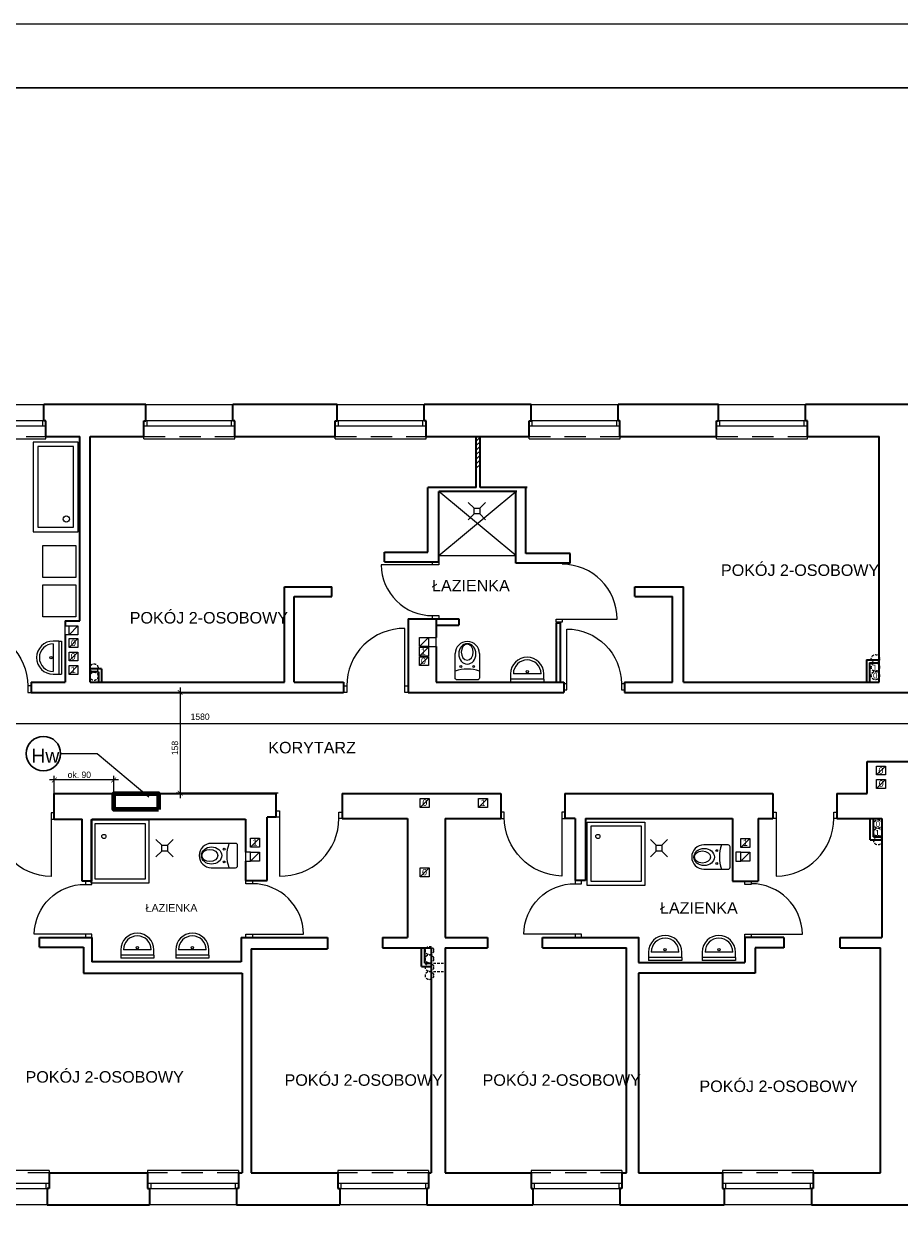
# Model space of a CAD drawing. Extents: x -282929 to -277084, y 175542 to 191450.
# Tile 17 of 30: x -280974 to -279605, y 183249 to 185124. Entities that reach past the tile are written whole.
import ezdxf
from ezdxf.enums import TextEntityAlignment as Align

# ---------------------------------------------------------------- set-up
doc = ezdxf.new("R2010")
doc.units = 0
doc.header["$MEASUREMENT"] = 0
doc.header["$PDMODE"] = 3
doc.header["$PDSIZE"] = 12
doc.linetypes.add('DASHEDX2', pattern=[1.5, 1, -0.5])
doc.linetypes.add('DGN Style 2', pattern=[55.531736, 33.319042, -22.212694])
doc.layers.get('0').update_dxf_attribs({"linetype": 'CONTINUOUS'})
doc.layers.get('DEFPOINTS').update_dxf_attribs({"linetype": 'CONTINUOUS'})
for name, color, linetype, lineweight in [('1 cienka', 7, 'CONTINUOUS', 9), ('dzrwi', 6, 'CONTINUOUS', 0), ('inwentaryzacja', 7, 'CONTINUOUS', 35), ('KONTURY', 92, 'CONTINUOUS', 30), ('kreskowanie', 251, 'CONTINUOUS', 0), ('OKNA', 3, 'CONTINUOUS', 20), ('proj.wentylacja', 214, 'CONTINUOUS', 25), ('technologia', 160, 'CONTINUOUS', 35), ('WYPOSAZENIE', 4, 'CONTINUOUS', 0), ('ściana proj. - dział', 255, 'CONTINUOUS', 35)]:
    doc.layers.add(name, color=color, linetype=linetype, lineweight=lineweight)
doc.layers.add('elektryka', color=7, linetype='CONTINUOUS')
doc.layers.add('opisy', color=7, linetype='CONTINUOUS')
doc.styles.add('jagoda-100', font='arial.ttf', dxfattribs={"height": 18})
doc.styles.add('SST', font='romans.shx', dxfattribs={"width": 0.6})
doc.styles.add('Style-CHAR_FAST_FONT', font='CHAR_FAST_FONT.shx')
doc.styles.add('Style-SWISSLT_1250', font='SWISSLT_1250.shx')
doc.dimstyles.new('skala_1_50cm', dxfattribs={"dimscale": 5, "dimtxt": 2, "dimasz": 1.5, "dimexe": 1.25, "dimexo": 0.6245, "dimtad": 1, "dimdsep": 46, "dimtxsty": 'SST', "dimblk": 'ARCHTICK', "dimcen": 1.5, "dimdle": 1.5, "dimclrd": 256, "dimclre": 256, "dimclrt": 256, "dimadec": 0, "dimazin": 0, "dimtfac": 1, "dimtix": 1, "dimtmove": 0, "dimatfit": 3, "dimldrblk": 'ARCHTICK', "dimfxl": 1, "dimarcsym": 0})

# ---------------------------------------------------------------- blocks, each defined once
blk = doc.blocks.new('*U49')
at = {"layer": 'OKNA', "linetype": 'Continuous'}
for p, q in [((-66.5, 27), (69.5, 27)), ((72.5, 1), (-69.5, 1)), ((-64.5, -7), (-64.5, 1)), ((67.5, -7), (67.5, 1)), ((72.5, -7), (-69.5, -7)), ((-69.5, -27), (-69.5, -23)), ((-69.5, -27), (72.5, -27)), ((72.5, -27), (72.5, -23))]:
    blk.add_line(p, q, dxfattribs=at)
at = {"layer": 'OKNA', "linetype": 'DGN Style 2'}
blk.add_line((-69.5, -23), (72.5, -23), dxfattribs=at)
blk = doc.blocks.new('A$C5D6B6965')
at = {"layer": 'WYPOSAZENIE'}
for p, q in [((15, 30), (0, 45)), ((30, 30), (45, 45)), ((15, 15), (0, 0)), ((15, 30), (30, 30)), ((15, 15), (15, 30)), ((30, 15), (15, 15)), ((30, 30), (30, 15)), ((30, 15), (45, 0))]:
    blk.add_line(p, q, dxfattribs=at)
blk = doc.blocks.new('_ARCHTICK')
at = {"color": 0, "linetype": 'ByBlock', "const_width": 0.15}
blk.add_lwpolyline([(-0.5, -0.5), (0.5, 0.5)], dxfattribs=at)
blk = doc.blocks.new('*D105')
at = {"layer": '1 cienka', "linetype": 'Continuous', "lineweight": -2, "transparency": 16777216}
for p, q in [((-279563.9, 184071.9), (-279563.9, 184024.8)), ((-281146.9, 184010), (-281146.9, 184037.3)), ((-279556.4, 184031), (-281154.4, 184031))]:
    blk.add_line(p, q, dxfattribs=at)
at = {"layer": 'DEFPOINTS', "color": 0, "linetype": 'Continuous', "transparency": 16777216}
for p in [(-279563.9, 184075), (-281146.9, 184031), (-281146.9, 184006.9)]:
    blk.add_point(p, dxfattribs=at)
at = {"layer": '1 cienka', "linetype": 'Continuous', "lineweight": -2, "transparency": 16777216, "xscale": 7.5, "yscale": 7.5, "zscale": 7.5, "rotation": 180}
blk.add_blockref('_ARCHTICK', (-281146.9, 184031), dxfattribs=at)
at = {"layer": '1 cienka', "linetype": 'Continuous', "lineweight": -2, "transparency": 16777216, "xscale": 7.5, "yscale": 7.5, "zscale": 7.5}
blk.add_blockref('_ARCHTICK', (-279563.9, 184031), dxfattribs=at)
at = {"layer": '1 cienka', "linetype": 'Continuous', "transparency": 16777216, "insert": (-280698.5, 184041.9), "char_height": 10, "attachment_point": 5, "style": 'Style-CHAR_FAST_FONT'}
blk.add_mtext('1580', dxfattribs=at)
blk = doc.blocks.new('*D106')
at = {"layer": '1 cienka', "linetype": 'Continuous', "lineweight": -2, "transparency": 16777216}
for p, q in [((-280706, 184080), (-280736, 184080)), ((-280729.7, 184087.5), (-280729.7, 183914.8)), ((-280576.6, 183922.3), (-280736, 183922.3))]:
    blk.add_line(p, q, dxfattribs=at)
at = {"layer": 'DEFPOINTS', "color": 0, "linetype": 'Continuous', "transparency": 16777216}
for p in [(-280702.9, 184080), (-280729.7, 183922.3), (-280573.4, 183922.3)]:
    blk.add_point(p, dxfattribs=at)
at = {"layer": '1 cienka', "linetype": 'Continuous', "lineweight": -2, "transparency": 16777216, "xscale": 7.5, "yscale": 7.5, "zscale": 7.5}
for p, rotation in [((-280729.7, 184080), 90), ((-280729.7, 183922.3), 270)]:
    blk.add_blockref('_ARCHTICK', p, dxfattribs=dict(at, rotation=rotation))
at = {"layer": '1 cienka', "linetype": 'Continuous', "transparency": 16777216, "insert": (-280737.8, 183993.1), "char_height": 10, "attachment_point": 5, "rotation": 90, "style": 'Style-CHAR_FAST_FONT'}
blk.add_mtext('158', dxfattribs=at)
blk = doc.blocks.new('*D129')
at = {"layer": '1 cienka', "linetype": 'Continuous', "lineweight": -2, "transparency": 16777216}
for p, q in [((-280826, 183943.1), (-280933.9, 183943.1)), ((-280926.4, 183922), (-280926.4, 183949.4)), ((-280833.5, 183924.2), (-280833.5, 183949.4))]:
    blk.add_line(p, q, dxfattribs=at)
at = {"layer": 'DEFPOINTS', "color": 0, "linetype": 'Continuous', "transparency": 16777216}
for p in [(-280926.4, 183943.1), (-280833.5, 183921), (-280926.4, 183918.9)]:
    blk.add_point(p, dxfattribs=at)
at = {"layer": '1 cienka', "linetype": 'Continuous', "lineweight": -2, "transparency": 16777216, "xscale": 7.5, "yscale": 7.5, "zscale": 7.5, "rotation": 180}
blk.add_blockref('_ARCHTICK', (-280926.4, 183943.1), dxfattribs=at)
at = {"layer": '1 cienka', "linetype": 'Continuous', "lineweight": -2, "transparency": 16777216, "xscale": 7.5, "yscale": 7.5, "zscale": 7.5}
blk.add_blockref('_ARCHTICK', (-280833.5, 183943.1), dxfattribs=at)
at = {"layer": '1 cienka', "linetype": 'Continuous', "transparency": 16777216, "insert": (-280887.2, 183951.2), "char_height": 10, "attachment_point": 5, "style": 'Style-CHAR_FAST_FONT'}
blk.add_mtext('ok. 90', dxfattribs=at)

msp = doc.modelspace()

# ---------------------------------------------------------------- hatches: boundary and pattern name
at = {"layer": 'kreskowanie'}
h = msp.add_hatch(dxfattribs=at)
h.set_pattern_fill('ANSI31', color=256, scale=40, style=0)
h.set_pattern_definition([(45, (-21483.372, -198.7134), (-3.535533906, 3.535533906), [])])
h.paths.add_polyline_path([(-280260.934, 184480.031), (-280266.934, 184480.031), (-280266.934, 184429.519), (-280260.934, 184429.519)])

# ---------------------------------------------------------------- linework, layer by layer
at = {"color": 4}
for p, q in [((-280213.338, 184109.066), (-280213.338, 184096.084)), ((-280213.338, 184100.426), (-280213.338, 184096.084)), ((-280161.498, 184096.084), (-280213.338, 184096.084)), ((-280161.498, 184100.426), (-280161.498, 184096.084))]:
    msp.add_line(p, q, dxfattribs=at)
at = {"layer": '1 cienka', "linetype": 'Continuous'}
for p, q in [((-280916.482, 183984.399), (-280859.339, 183984.337)), ((-280859.339, 183984.337), (-280778.479, 183916.711))]:
    msp.add_line(p, q, dxfattribs=at)
at = {"layer": '1 cienka', "linetype": 'Continuous', "lineweight": 30}
msp.add_circle((-280943.352, 183984.399), 26.871, dxfattribs=at)
at = {"layer": 'dzrwi', "color": 4}
for p, q in [((-280889.121, 184470.957), (-280959.121, 184470.957)), ((-280959.121, 184470.957), (-280959.121, 184330.957)), ((-280896.121, 184463.957), (-280952.121, 184463.957)), ((-280952.121, 184463.957), (-280952.121, 184337.957)), ((-280896.121, 184337.957), (-280896.121, 184463.957)), ((-280889.121, 184330.957), (-280889.121, 184470.957)), ((-280325.434, 184294.031), (-280205.434, 184394.031)), ((-280205.434, 184294.031), (-280325.434, 184394.031)), ((-280952.121, 184337.957), (-280896.121, 184337.957)), ((-280959.121, 184330.957), (-280889.121, 184330.957)), ((-280944.17, 184309.382), (-280892.672, 184309.382)), ((-280944.17, 184259.589), (-280944.17, 184309.382)), ((-280892.672, 184309.382), (-280892.672, 184259.589)), ((-280325.434, 184294.031), (-280205.434, 184294.031)), ((-280892.672, 184259.589), (-280944.17, 184259.589)), ((-280944.17, 184247.971), (-280892.672, 184247.971)), ((-280944.17, 184198.178), (-280944.17, 184247.971)), ((-280892.672, 184247.971), (-280892.672, 184198.178)), ((-280892.672, 184198.178), (-280944.17, 184198.178)), ((-280919.437, 184160.242), (-280928.077, 184160.242)), ((-280928.077, 184155.922), (-280928.077, 184112.722)), ((-280919.437, 184160.242), (-280915.095, 184160.242)), ((-280919.437, 184160.242), (-280919.437, 184108.402)), ((-280915.095, 184160.242), (-280915.095, 184108.402)), ((-280928.077, 184108.402), (-280915.095, 184108.402)), ((-280919.437, 184108.402), (-280915.095, 184108.402)), ((-280165.818, 184109.066), (-280209.018, 184109.066)), ((-280161.498, 184100.426), (-280161.498, 184109.066)), ((-280161.498, 184100.426), (-280213.338, 184100.426)), ((-280822.507, 183677.813), (-280822.507, 183664.832)), ((-280774.987, 183677.813), (-280818.187, 183677.813)), ((-280770.667, 183669.173), (-280770.667, 183677.813)), ((-280736.531, 183677.813), (-280736.531, 183664.832)), ((-280689.011, 183677.813), (-280732.211, 183677.813)), ((-280684.691, 183669.173), (-280684.691, 183677.813)), ((-280822.507, 183669.173), (-280822.507, 183664.832)), ((-280770.667, 183669.173), (-280822.507, 183669.173)), ((-280770.667, 183664.832), (-280822.507, 183664.832)), ((-280770.667, 183669.173), (-280770.667, 183664.832)), ((-280736.531, 183669.173), (-280736.531, 183664.832)), ((-280684.691, 183669.173), (-280736.531, 183669.173)), ((-280684.691, 183664.832), (-280736.531, 183664.832)), ((-280684.691, 183669.173), (-280684.691, 183664.832)), ((-279997.884, 183674.269), (-279997.884, 183661.288)), ((-279997.884, 183665.629), (-279997.884, 183661.288)), ((-279946.044, 183665.629), (-279997.884, 183665.629)), ((-279946.044, 183661.288), (-279997.884, 183661.288)), ((-279950.364, 183674.269), (-279993.564, 183674.269)), ((-279946.044, 183665.629), (-279946.044, 183674.269)), ((-279946.044, 183665.629), (-279946.044, 183661.288)), ((-279913.818, 183674.269), (-279913.818, 183661.288)), ((-279913.818, 183665.629), (-279913.818, 183661.288)), ((-279861.978, 183665.629), (-279913.818, 183665.629)), ((-279861.978, 183661.288), (-279913.818, 183661.288)), ((-279866.298, 183674.269), (-279909.498, 183674.269)), ((-279861.978, 183665.629), (-279861.978, 183674.269)), ((-279861.978, 183665.629), (-279861.978, 183661.288))]:
    msp.add_line(p, q, dxfattribs=at)
at = {"layer": 'dzrwi'}
for p, q in [((-280335.434, 184279.031), (-280415.434, 184279.031)), ((-280903.368, 184170.031), (-280889.368, 184184.031)), ((-280142.097, 184189.875), (-280142.097, 184194.625)), ((-280142.097, 184194.625), (-280132.597, 184194.625)), ((-280132.597, 184189.875), (-280142.097, 184189.875)), ((-280132.597, 184194.625), (-280132.597, 184189.875)), ((-280132.597, 184194.625), (-280047.097, 184194.625)), ((-280903.368, 184150.031), (-280889.368, 184164.031)), ((-280378.434, 184090.031), (-280378.434, 184180.031)), ((-280355.851, 184151.585), (-280341.851, 184165.585)), ((-280341.851, 184165.585), (-280329.434, 184165.585)), ((-280125.684, 184093.451), (-280125.684, 184178.951)), ((-280355.851, 184136.699), (-280341.851, 184150.699)), ((-280903.368, 184129.031), (-280889.368, 184143.031)), ((-280355.851, 184121.759), (-280341.851, 184135.759)), ((-280903.368, 184108.031), (-280889.368, 184122.031)), ((-279641.434, 183950.959), (-279627.434, 183964.959)), ((-279641.434, 183950.959), (-279627.434, 183964.959)), ((-279641.434, 183930.031), (-279627.434, 183944.031)), ((-279641.434, 183930.031), (-279627.434, 183944.031)), ((-280354.434, 183900.031), (-280340.434, 183914.031)), ((-280263.434, 183900.031), (-280249.434, 183914.031)), ((-280574.613, 183885.031), (-280574.613, 183793.081)), ((-280133.434, 183883.031), (-280133.434, 183793.081)), ((-279798.434, 183883.031), (-279798.434, 183793.031)), ((-280931.434, 183882.031), (-280931.434, 183792.081)), ((-280619.833, 183838.031), (-280605.833, 183852.031)), ((-279853.511, 183837.635), (-279839.511, 183851.635)), ((-279853.511, 183837.635), (-279839.511, 183851.635)), ((-280619.833, 183816.205), (-280605.833, 183830.205)), ((-279853.511, 183816.205), (-279839.511, 183830.205)), ((-280354.434, 183792.031), (-280340.434, 183806.031)), ((-280877.613, 183702.031), (-280957.613, 183702.031)), ((-280616.866, 183702.031), (-280536.878, 183702.031)), ((-280112.434, 183702.031), (-280192.441, 183702.031)), ((-279837.434, 183702.031), (-279757.447, 183702.031))]:
    msp.add_line(p, q, dxfattribs=at)
at = {"layer": 'dzrwi', "flags": 128}
for points in [[(-280325.434, 184284.031), (-280325.434, 184279.031), (-280335.434, 184279.031), (-280335.434, 184284.031)], [(-280903.368, 184184.031), (-280889.368, 184184.031), (-280889.368, 184170.031), (-280903.368, 184170.031)], [(-280325.434, 184200.031), (-280325.434, 184195.031), (-280335.434, 184195.031), (-280335.434, 184200.031)], [(-280903.368, 184164.031), (-280889.368, 184164.031), (-280889.368, 184150.031), (-280903.368, 184150.031)], [(-280355.851, 184165.585), (-280341.851, 184165.585), (-280341.851, 184151.585), (-280355.851, 184151.585)], [(-280355.851, 184150.699), (-280341.851, 184150.699), (-280341.851, 184136.699), (-280355.851, 184136.699)], [(-280903.368, 184143.031), (-280889.368, 184143.031), (-280889.368, 184129.031), (-280903.368, 184129.031)], [(-280355.851, 184135.759), (-280341.851, 184135.759), (-280341.851, 184121.759), (-280355.851, 184121.759)], [(-280903.368, 184122.031), (-280889.368, 184122.031), (-280889.368, 184108.031), (-280903.368, 184108.031)], [(-280967.434, 184080.031), (-280962.434, 184080.031), (-280962.434, 184090.031), (-280967.434, 184090.031)], [(-280469.434, 184080.031), (-280474.434, 184080.031), (-280474.434, 184090.031), (-280469.434, 184090.031)], [(-280373.434, 184080.031), (-280378.434, 184080.031), (-280378.434, 184090.031), (-280373.434, 184090.031)], [(-280130.434, 184083.951), (-280125.684, 184083.951), (-280125.684, 184093.451), (-280130.434, 184093.451)], [(-280040.184, 184083.951), (-280035.434, 184083.951), (-280035.434, 184093.451), (-280040.184, 184093.451)], [(-279641.434, 183964.959), (-279627.434, 183964.959), (-279627.434, 183950.959), (-279641.434, 183950.959)], [(-279641.434, 183964.959), (-279627.434, 183964.959), (-279627.434, 183950.959), (-279641.434, 183950.959)], [(-279641.434, 183944.031), (-279627.434, 183944.031), (-279627.434, 183930.031), (-279641.434, 183930.031)], [(-279641.434, 183944.031), (-279627.434, 183944.031), (-279627.434, 183930.031), (-279641.434, 183930.031)], [(-280354.434, 183914.031), (-280340.434, 183914.031), (-280340.434, 183900.031), (-280354.434, 183900.031)], [(-280263.434, 183914.031), (-280249.434, 183914.031), (-280249.434, 183900.031), (-280263.434, 183900.031)], [(-280926.434, 183892.031), (-280931.434, 183892.031), (-280931.434, 183882.031), (-280926.434, 183882.031)], [(-280579.613, 183895.031), (-280574.613, 183895.031), (-280574.613, 183885.031), (-280579.613, 183885.031)], [(-280481.613, 183893.031), (-280476.613, 183893.031), (-280476.613, 183883.031), (-280481.613, 183883.031)], [(-280223.434, 183893.031), (-280228.434, 183893.031), (-280228.434, 183883.031), (-280223.434, 183883.031)], [(-280128.434, 183893.031), (-280133.434, 183893.031), (-280133.434, 183883.031), (-280128.434, 183883.031)], [(-279803.434, 183893.031), (-279798.434, 183893.031), (-279798.434, 183883.031), (-279803.434, 183883.031)], [(-279708.434, 183893.031), (-279703.434, 183893.031), (-279703.434, 183883.031), (-279708.434, 183883.031)], [(-280619.833, 183852.031), (-280605.833, 183852.031), (-280605.833, 183838.031), (-280619.833, 183838.031)], [(-279853.511, 183851.635), (-279839.511, 183851.635), (-279839.511, 183837.635), (-279853.511, 183837.635)], [(-279853.511, 183851.635), (-279839.511, 183851.635), (-279839.511, 183837.635), (-279853.511, 183837.635)], [(-280619.833, 183830.205), (-280605.833, 183830.205), (-280605.833, 183816.205), (-280619.833, 183816.205)], [(-279853.511, 183830.205), (-279839.511, 183830.205), (-279839.511, 183816.205), (-279853.511, 183816.205)], [(-280354.434, 183806.031), (-280340.434, 183806.031), (-280340.434, 183792.031), (-280354.434, 183792.031)], [(-280867.613, 183780.031), (-280867.613, 183785.031), (-280877.613, 183785.031), (-280877.613, 183780.031)], [(-280626.866, 183781.031), (-280626.866, 183786.031), (-280616.866, 183786.031), (-280616.866, 183781.031)], [(-280102.434, 183781.031), (-280102.434, 183786.031), (-280112.434, 183786.031), (-280112.434, 183781.031)], [(-279847.434, 183780.031), (-279847.434, 183785.031), (-279837.434, 183785.031), (-279837.434, 183780.031)], [(-280867.613, 183697.031), (-280867.613, 183702.031), (-280877.613, 183702.031), (-280877.613, 183697.031)], [(-280626.866, 183697.031), (-280626.866, 183702.031), (-280616.866, 183702.031), (-280616.866, 183697.031)], [(-280102.434, 183697.031), (-280102.434, 183702.031), (-280112.434, 183702.031), (-280112.434, 183697.031)], [(-279847.434, 183697.031), (-279847.434, 183702.031), (-279837.434, 183702.031), (-279837.434, 183697.031)]]:
    msp.add_lwpolyline(points, close=True, dxfattribs=at)
for points in [[(-280897.542, 184170.031), (-280909.434, 184170.031), (-280909.434, 184184.031), (-280897.542, 184184.031)], [(-280341.851, 184151.585), (-280329.434, 184151.585), (-280329.434, 184165.585)], [(-280619.833, 183830.205), (-280627.613, 183830.205), (-280627.613, 183816.205), (-280619.833, 183816.205)], [(-279853.511, 183830.205), (-279861.291, 183830.205), (-279861.291, 183816.205), (-279853.511, 183816.205)]]:
    msp.add_lwpolyline(points, dxfattribs=at)
at = {"layer": 'dzrwi', "color": 4}
for points in [[(-280262.077, 184140.562), (-280262.077, 184102.562, -0.41421356), (-280265.077, 184099.562), (-280297.077, 184099.562, -0.41421356), (-280300.077, 184102.562), (-280300.077, 184140.562)], [(-280681.002, 183806.056), (-280643.002, 183806.056, 0.41421356), (-280640.002, 183809.056), (-280640.002, 183841.056, 0.41421356), (-280643.002, 183844.056), (-280681.002, 183844.056)], [(-279911.371, 183803.736), (-279873.371, 183803.736, 0.41421356), (-279870.371, 183806.736), (-279870.371, 183838.736, 0.41421356), (-279873.371, 183841.736), (-279911.371, 183841.736)]]:
    msp.add_lwpolyline(points, format="xyb", dxfattribs=at)
for points in [[(-280778.527, 183781.905), (-280868.527, 183781.905), (-280868.527, 183880.905), (-280778.527, 183880.905)], [(-280784.527, 183787.905), (-280862.527, 183787.905), (-280862.527, 183874.905), (-280784.527, 183874.905)], [(-280003.587, 183778.361), (-280093.587, 183778.361), (-280093.587, 183877.361), (-280003.587, 183877.361)], [(-280009.587, 183784.361), (-280087.587, 183784.361), (-280087.587, 183871.361), (-280009.587, 183871.361)]]:
    msp.add_lwpolyline(points, close=True, dxfattribs=at)
for centre, radius in [((-280907.623, 184350.875), 4.979), ((-280931.553, 184134.322), 1.808), ((-280291.077, 184120.562), 1.449), ((-280271.077, 184120.562), 1.449), ((-280187.418, 184112.542), 1.808), ((-280848.819, 183854.89), 3.262), ((-280077, 183854.89), 3.262), ((-280661.002, 183835.056), 1.449), ((-279891.371, 183832.736), 1.449), ((-280661.002, 183815.056), 1.449), ((-279891.371, 183812.736), 1.449), ((-280796.587, 183681.289), 1.808), ((-280710.611, 183681.289), 1.808), ((-279971.964, 183677.745), 1.808), ((-279887.898, 183677.745), 1.808)]:
    msp.add_circle(centre, radius, dxfattribs=at)
at = {"layer": 'dzrwi'}
for centre, radius, start, end in [((-280335.934, 184279.531), 79.502, 180.360346, 270.360346), ((-280379.425, 184090.027), 90.009, 89.369358, 179.997546), ((-280571.613, 183883.031), 90, 268.089787, 0), ((-279798.434, 183883.031), 90, 270, 0), ((-280616.872, 183701.031), 80, 0.716216, 89.995467), ((-279837.441, 183701.031), 80, 0.716216, 89.995467)]:
    msp.add_arc(centre, radius, start, end, dxfattribs=at)
at = {"layer": 'dzrwi', "extrusion": (0, 0, -1)}
for centre, radius, start, end in [((281058.934, 184088.48), 91.513, 90.939182, 179.028969), ((280125.684, 184093.451), 85.5, 90, 180), ((280928.901, 183884.582), 92.536, 271.569131, 359.658918), ((280130.901, 183885.582), 92.536, 271.569131, 359.658918), ((280878.613, 183701.031), 79.006, 0.725224, 90.725224), ((280113.434, 183702.031), 79.006, 0, 90.725224)]:
    msp.add_arc(centre, radius, start, end, dxfattribs=at)
at = {"layer": 'dzrwi', "color": 4}
for centre, radius, start, end in [((-280928.077, 184134.322), 25.92, 90, 270), ((-280928.077, 184134.322), 21.6, 90, 270), ((-280281.077, 184140.562), 19, 0, 180), ((-280187.418, 184109.066), 25.92, 0, 180), ((-280187.418, 184109.066), 21.6, 0, 180), ((-280281.077, 184061.568), 54.824, 69.722814, 110.277186), ((-280681.002, 183825.056), 19, 90, 270), ((-280602.008, 183825.056), 54.824, 159.722814, 200.277186), ((-279911.371, 183822.736), 19, 90, 270), ((-279832.377, 183822.736), 54.824, 159.722814, 200.277186), ((-280796.587, 183677.813), 25.92, 0, 180), ((-280796.587, 183677.813), 21.6, 0, 180), ((-280710.611, 183677.813), 25.92, 0, 180), ((-280710.611, 183677.813), 21.6, 0, 180), ((-279971.964, 183674.269), 25.92, 0, 180), ((-279971.964, 183674.269), 21.6, 0, 180), ((-279887.898, 183674.269), 25.92, 0, 180), ((-279887.898, 183674.269), 21.6, 0, 180)]:
    msp.add_arc(centre, radius, start, end, dxfattribs=at)
at = {"layer": 'dzrwi'}
msp.add_ellipse((-280132.597, 184194.625), major_axis=(-60.458, 60.458), ratio=1, start_param=3.92699082, end_param=5.49778714, dxfattribs=at)
at = {"layer": 'dzrwi', "color": 4, "extrusion": (0, 0, -1)}
for centre, major_axis, ratio in [((-280281.077, 184140.138), (0, 15.94), 0.84303386), ((-280281.077, 184142.876), (0, 12.457), 0.76034817)]:
    msp.add_ellipse(centre, major_axis=major_axis, ratio=ratio, dxfattribs=at)
at = {"layer": 'dzrwi', "color": 4}
for centre, major_axis, ratio in [((-280680.578, 183825.056), (15.94, 0), 0.84303386), ((-280683.315, 183825.056), (12.457, 0), 0.76034817), ((-279910.948, 183822.736), (15.94, 0), 0.84303386), ((-279913.685, 183822.736), (12.457, 0), 0.76034817)]:
    msp.add_ellipse(centre, major_axis=major_axis, ratio=ratio, start_param=3.14159265, end_param=9.42477796, dxfattribs=at)
at = {"layer": 'elektryka', "color": 1, "linetype": 'ByBlock', "lineweight": 80}
msp.add_lwpolyline([(-280763.488, 183897.044), (-280833.488, 183897.044), (-280833.488, 183922.031), (-280763.488, 183922.031)], close=True, dxfattribs=at)
at = {"layer": 'inwentaryzacja'}
for p, q in [((-280783.434, 184530.031), (-280942.434, 184530.031)), ((-280942.434, 184504.031), (-280942.434, 184530.031)), ((-280783.434, 184504.031), (-280783.434, 184530.031)), ((-280484.434, 184530.031), (-280647.434, 184530.031)), ((-280647.434, 184504.031), (-280647.434, 184530.031)), ((-280484.434, 184504.031), (-280484.434, 184530.031)), ((-280181.434, 184530.031), (-280348.434, 184530.031)), ((-280348.434, 184504.031), (-280348.434, 184530.031)), ((-280181.434, 184504.031), (-280181.434, 184530.031)), ((-279888.434, 184530.031), (-280045.434, 184530.031)), ((-280045.434, 184504.031), (-280045.434, 184530.031)), ((-279888.434, 184504.031), (-279888.434, 184530.031)), ((-279577.434, 184530.031), (-279752.434, 184530.031)), ((-279752.434, 184504.031), (-279752.434, 184530.031)), ((-280939.434, 184504.031), (-280942.434, 184504.031)), ((-280939.434, 184480.031), (-280939.434, 184504.031)), ((-280939.434, 184496.031), (-280939.434, 184504.031)), ((-280786.434, 184480.031), (-280786.434, 184504.031)), ((-280786.434, 184504.031), (-280783.434, 184504.031)), ((-280786.434, 184496.031), (-280786.434, 184504.031)), ((-280644.434, 184504.031), (-280647.434, 184504.031)), ((-280644.434, 184480.031), (-280644.434, 184504.031)), ((-280644.434, 184496.031), (-280644.434, 184504.031)), ((-280487.434, 184480.031), (-280487.434, 184504.031)), ((-280487.434, 184504.031), (-280484.434, 184504.031)), ((-280487.434, 184496.031), (-280487.434, 184504.031)), ((-280345.434, 184504.031), (-280348.434, 184504.031)), ((-280345.434, 184480.031), (-280345.434, 184504.031)), ((-280345.434, 184496.031), (-280345.434, 184504.031)), ((-280184.434, 184480.031), (-280184.434, 184504.031)), ((-280184.434, 184504.031), (-280181.434, 184504.031)), ((-280184.434, 184496.031), (-280184.434, 184504.031)), ((-280042.434, 184504.031), (-280045.434, 184504.031)), ((-280042.434, 184480.031), (-280042.434, 184504.031)), ((-280042.434, 184496.031), (-280042.434, 184504.031)), ((-279891.434, 184480.031), (-279891.434, 184504.031)), ((-279891.434, 184504.031), (-279888.434, 184504.031)), ((-279891.434, 184496.031), (-279891.434, 184504.031)), ((-279749.434, 184504.031), (-279752.434, 184504.031)), ((-279749.434, 184480.031), (-279749.434, 184504.031)), ((-279749.434, 184496.031), (-279749.434, 184504.031)), ((-280939.434, 184480.031), (-280886.434, 184480.031)), ((-280886.434, 184192.031), (-280886.434, 184480.031)), ((-280870.434, 184480.031), (-280786.434, 184480.031)), ((-280870.434, 184096.031), (-280870.434, 184480.031)), ((-280644.434, 184480.031), (-280487.434, 184480.031)), ((-280345.434, 184480.031), (-280342.434, 184480.031)), ((-280345.434, 184480.031), (-280189.434, 184480.031)), ((-280189.434, 184480.031), (-280184.434, 184480.031)), ((-280042.434, 184480.031), (-279891.434, 184480.031)), ((-279749.434, 184480.031), (-279637.434, 184480.031)), ((-279637.434, 184096.031), (-279637.434, 184480.031)), ((-280342.434, 184299.031), (-280342.434, 184400.031)), ((-280325.434, 184284.031), (-280325.434, 184394.031)), ((-280205.434, 184282.031), (-280205.434, 184394.031)), ((-280189.434, 184297.031), (-280189.434, 184400.031)), ((-280410.434, 184299.031), (-280342.434, 184299.031)), ((-280410.434, 184284.031), (-280410.434, 184299.031)), ((-280120.434, 184297.031), (-280189.434, 184297.031)), ((-280120.434, 184282.031), (-280120.434, 184297.031)), ((-280410.434, 184284.031), (-280325.434, 184284.031)), ((-280120.434, 184282.031), (-280205.434, 184282.031)), ((-280566.434, 184245.031), (-280492.434, 184245.031)), ((-280566.434, 184096.031), (-280566.434, 184245.031)), ((-280492.434, 184230.031), (-280492.434, 184245.031)), ((-280019.434, 184245.031), (-279943.434, 184245.031)), ((-280019.434, 184230.031), (-280019.434, 184245.031)), ((-279943.434, 184096.031), (-279943.434, 184245.031)), ((-280551.434, 184096.031), (-280551.434, 184230.031)), ((-280551.434, 184230.031), (-280492.434, 184230.031)), ((-280019.434, 184230.031), (-279960.434, 184230.031)), ((-279960.434, 184096.031), (-279960.434, 184230.031)), ((-280909.434, 184192.031), (-280886.434, 184192.031)), ((-280909.434, 184192.031), (-280909.434, 184184.031)), ((-280373.434, 184195.031), (-280373.434, 184080.031)), ((-280373.434, 184195.031), (-280294.434, 184195.031)), ((-280329.434, 184195.031), (-280329.434, 184165.585)), ((-280329.434, 184185.031), (-280294.434, 184185.031)), ((-280294.434, 184195.031), (-280294.434, 184185.031)), ((-280909.434, 184170.031), (-280909.434, 184096.031)), ((-280329.434, 184151.585), (-280329.434, 184096.031)), ((-280962.434, 184096.031), (-280962.434, 184080.031)), ((-280962.434, 184096.031), (-280909.434, 184096.031)), ((-280870.434, 184096.031), (-280566.434, 184096.031)), ((-280551.434, 184096.031), (-280474.434, 184096.031)), ((-280474.434, 184096.031), (-280474.434, 184080.031)), ((-280329.434, 184096.031), (-280156.434, 184096.031)), ((-280159.434, 184096.031), (-280156.434, 184096.031)), ((-280035.434, 184096.031), (-279960.434, 184096.031)), ((-279943.434, 184096.031), (-279637.434, 184096.031)), ((-280962.434, 184080.031), (-280474.434, 184080.031)), ((-280373.434, 184080.031), (-280156.434, 184080.031)), ((-280035.434, 184080.031), (-279582.434, 184080.031)), ((-279656.434, 183972.031), (-279582.434, 183972.031)), ((-279656.434, 183922.031), (-279656.434, 183972.031)), ((-280926.434, 183882.031), (-280926.434, 183922.031)), ((-280926.434, 183922.031), (-280579.613, 183922.031)), ((-280579.613, 183885.031), (-280579.613, 183922.031)), ((-280476.613, 183922.031), (-280476.613, 183883.031)), ((-280476.613, 183922.031), (-280228.434, 183922.031)), ((-280228.434, 183922.031), (-280228.434, 183883.031)), ((-280128.434, 183922.031), (-280128.434, 183883.031)), ((-280128.434, 183922.031), (-279803.434, 183922.031)), ((-279803.434, 183922.031), (-279803.434, 183883.031)), ((-279703.434, 183922.031), (-279703.434, 183883.031)), ((-279703.434, 183922.031), (-279656.434, 183922.031)), ((-280593.613, 183786.031), (-280593.613, 183885.031)), ((-280579.613, 183885.031), (-280593.613, 183885.031)), ((-280476.613, 183883.031), (-280374.613, 183883.031)), ((-280374.613, 183883.031), (-280374.613, 183697.031)), ((-280315.434, 183883.031), (-280315.434, 183697.031)), ((-280315.434, 183883.031), (-280228.434, 183883.031)), ((-280112.434, 183883.031), (-280128.434, 183883.031)), ((-280112.434, 183883.031), (-280112.434, 183786.031)), ((-280096.434, 183883.031), (-280096.434, 183786.031)), ((-280096.434, 183883.031), (-279999.434, 183883.031)), ((-279999.434, 183883.031), (-279866.434, 183883.031)), ((-279866.434, 183883.031), (-279866.434, 183785.031)), ((-279826.434, 183883.031), (-279826.434, 183785.031)), ((-279826.434, 183883.031), (-279803.434, 183883.031)), ((-279703.434, 183883.031), (-279633.434, 183883.031)), ((-279633.434, 183883.031), (-279633.434, 183697.031)), ((-280926.434, 183882.031), (-280882.613, 183882.031)), ((-280882.613, 183785.031), (-280882.613, 183882.031)), ((-280867.613, 183785.031), (-280867.613, 183882.031)), ((-280867.613, 183882.031), (-280768.613, 183882.031)), ((-280768.613, 183882.031), (-280627.613, 183882.031)), ((-280627.613, 183882.031), (-280627.613, 183830.205)), ((-280627.613, 183816.205), (-280627.613, 183786.031)), ((-280867.613, 183785.031), (-280882.613, 183785.031)), ((-280627.613, 183786.031), (-280593.613, 183786.031)), ((-280096.434, 183786.031), (-280112.434, 183786.031)), ((-279866.434, 183785.031), (-279826.434, 183785.031)), ((-280949.613, 183682.031), (-280949.613, 183697.031)), ((-280949.613, 183697.031), (-280867.613, 183697.031)), ((-280867.613, 183697.031), (-280867.613, 183659.031)), ((-280634.613, 183697.031), (-280634.613, 183659.031)), ((-280634.613, 183697.031), (-280499.613, 183697.031)), ((-280499.613, 183697.031), (-280499.613, 183679.031)), ((-280413.613, 183697.031), (-280413.613, 183681.031)), ((-280413.613, 183697.031), (-280374.613, 183697.031)), ((-280315.434, 183697.031), (-280249.434, 183697.031)), ((-280249.434, 183697.031), (-280249.434, 183681.031)), ((-280163.434, 183697.031), (-280112.434, 183697.031)), ((-280163.434, 183681.031), (-280163.434, 183697.031)), ((-279786.434, 183697.031), (-279847.434, 183697.031)), ((-279847.434, 183697.031), (-279847.434, 183658.031)), ((-279786.434, 183697.031), (-279786.434, 183681.031)), ((-279698.434, 183697.031), (-279633.434, 183697.031)), ((-279698.434, 183681.031), (-279698.434, 183697.031)), ((-280949.613, 183682.031), (-280880.613, 183682.031)), ((-280880.613, 183682.031), (-280880.613, 183641.031)), ((-280618.613, 183679.031), (-280499.613, 183679.031)), ((-280618.613, 183679.031), (-280618.613, 183329.031)), ((-280413.613, 183681.031), (-280337.434, 183681.031)), ((-280337.434, 183681.031), (-280337.434, 183329.031)), ((-280315.434, 183681.031), (-280249.434, 183681.031)), ((-280315.434, 183681.031), (-280315.434, 183329.031)), ((-280163.434, 183681.031), (-280032.434, 183681.031)), ((-280032.434, 183329.031), (-280032.434, 183681.031)), ((-279786.434, 183681.031), (-279831.434, 183681.031)), ((-279831.434, 183681.031), (-279831.434, 183641.031)), ((-279698.434, 183681.031), (-279635.434, 183681.031)), ((-279635.434, 183329.031), (-279635.434, 183681.031)), ((-280634.613, 183659.031), (-280867.613, 183659.031)), ((-280013.434, 183658.031), (-279847.434, 183658.031)), ((-280880.613, 183641.031), (-280632.613, 183641.031)), ((-280632.613, 183641.031), (-280632.613, 183329.031)), ((-279831.434, 183641.031), (-280013.434, 183641.031)), ((-280013.434, 183641.031), (-280013.434, 183329.031)), ((-280934.613, 183329.031), (-280780.613, 183329.031)), ((-280934.613, 183329.031), (-280934.613, 183305.031)), ((-280780.613, 183329.031), (-280780.613, 183305.031)), ((-280638.613, 183329.031), (-280632.613, 183329.031)), ((-280638.613, 183329.031), (-280638.613, 183305.031)), ((-280618.613, 183329.031), (-280483.434, 183329.031)), ((-280483.434, 183329.031), (-280483.434, 183305.031)), ((-280341.434, 183329.031), (-280337.434, 183329.031)), ((-280341.434, 183329.031), (-280341.434, 183305.031)), ((-280315.434, 183329.031), (-280181.434, 183329.031)), ((-280181.434, 183329.031), (-280181.434, 183305.031)), ((-280039.434, 183329.031), (-280032.434, 183329.031)), ((-280039.434, 183329.031), (-280039.434, 183305.031)), ((-280013.434, 183329.031), (-279882.434, 183329.031)), ((-279882.434, 183329.031), (-279882.434, 183305.031)), ((-279740.434, 183329.031), (-279635.434, 183329.031)), ((-279740.434, 183329.031), (-279740.434, 183305.031)), ((-280937.613, 183305.031), (-280937.613, 183279.031)), ((-280934.613, 183305.031), (-280937.613, 183305.031)), ((-280934.613, 183313.031), (-280934.613, 183305.031)), ((-280780.613, 183313.031), (-280780.613, 183305.031)), ((-280780.613, 183305.031), (-280777.613, 183305.031)), ((-280777.613, 183305.031), (-280777.613, 183279.031)), ((-280641.613, 183305.031), (-280641.613, 183279.031)), ((-280638.613, 183305.031), (-280641.613, 183305.031)), ((-280638.613, 183313.031), (-280638.613, 183305.031)), ((-280483.434, 183313.031), (-280483.434, 183305.031)), ((-280483.434, 183305.031), (-280480.434, 183305.031)), ((-280480.434, 183305.031), (-280480.434, 183279.031)), ((-280344.434, 183305.031), (-280344.434, 183279.031)), ((-280341.434, 183305.031), (-280344.434, 183305.031)), ((-280341.434, 183313.031), (-280341.434, 183305.031)), ((-280181.434, 183313.031), (-280181.434, 183305.031)), ((-280181.434, 183305.031), (-280178.434, 183305.031)), ((-280178.434, 183305.031), (-280178.434, 183279.031)), ((-280042.434, 183305.031), (-280042.434, 183279.031)), ((-280039.434, 183305.031), (-280042.434, 183305.031)), ((-280039.434, 183313.031), (-280039.434, 183305.031)), ((-279882.434, 183313.031), (-279882.434, 183305.031)), ((-279882.434, 183305.031), (-279879.434, 183305.031)), ((-279879.434, 183305.031), (-279879.434, 183279.031)), ((-279743.434, 183305.031), (-279743.434, 183279.031)), ((-279740.434, 183305.031), (-279743.434, 183305.031)), ((-279740.434, 183313.031), (-279740.434, 183305.031)), ((-280937.613, 183279.031), (-280777.613, 183279.031)), ((-280641.613, 183279.031), (-280480.434, 183279.031)), ((-280344.434, 183279.031), (-280178.434, 183279.031)), ((-280042.434, 183279.031), (-279879.434, 183279.031)), ((-279743.434, 183279.031), (-279577.434, 183279.031))]:
    msp.add_line(p, q, dxfattribs=at)
at = {"layer": 'inwentaryzacja', "flags": 128}
msp.add_lwpolyline([(-280112.434, 183697.031), (-280013.434, 183697.031), (-280013.434, 183658.031)], dxfattribs=at)
at = {"layer": 'KONTURY'}
msp.add_lwpolyline([(-277198.182, 182254.341), (-277198.182, 185024.341), (-282793.73, 185024.341), (-282793.73, 182254.341)], close=True, dxfattribs=at)
at = {"layer": 'opisy'}
msp.add_lwpolyline([(-277089.192, 182154.341), (-277089.192, 185124.341), (-282928.707, 185124.341), (-282928.707, 182154.341)], close=True, dxfattribs=at)
at = {"layer": 'proj.wentylacja', "linetype": 'DASHEDX2', "ltscale": 4}
for p, q in [((-280340.063, 183657.09), (-280315.434, 183657.09)), ((-280340.063, 183644.09), (-280315.434, 183644.09))]:
    msp.add_line(p, q, dxfattribs=at)
for centre in [(-279643.264, 184132.436), (-280864.329, 184118.112), (-280864.329, 184105.112), (-280864.329, 184105.112), (-279643.264, 184119.339), (-279643.264, 184106.241), (-279643.264, 184106.241), (-279639.396, 183874.249), (-279639.396, 183861.249), (-279639.396, 183848.249), (-280340.063, 183676.59), (-280340.063, 183663.59), (-280340.063, 183663.59), (-280340.063, 183650.59), (-280340.063, 183637.59)]:
    msp.add_circle(centre, 6.5, dxfattribs=at)
at = {"layer": 'ściana proj. - dział'}
for p, q in [((-280266.934, 184400.031), (-280266.934, 184480.031)), ((-280260.934, 184400.031), (-280260.934, 184480.031)), ((-280266.934, 184400.031), (-280342.434, 184400.031)), ((-280203.434, 184394.031), (-280325.434, 184394.031)), ((-280187.434, 184400.031), (-280260.934, 184400.031)), ((-280141.434, 184188.596), (-280135.434, 184188.596)), ((-280141.434, 184096.031), (-280141.434, 184188.596)), ((-280135.434, 184096.031), (-280135.434, 184188.596)), ((-279657.411, 184131.014), (-279657.411, 184096.031)), ((-279657.411, 184131.014), (-279637.434, 184131.014)), ((-279652.411, 184126.014), (-279652.411, 184096.031)), ((-279652.411, 184126.014), (-279637.434, 184126.014)), ((-280852.429, 184117.043), (-280870.434, 184117.043)), ((-280857.429, 184112.043), (-280870.434, 184112.043)), ((-280857.429, 184112.043), (-280857.429, 184096.031)), ((-280852.429, 184117.043), (-280852.429, 184096.031)), ((-280156.434, 184096.031), (-280130.434, 184096.031)), ((-280130.434, 184096.031), (-280130.434, 184080.031)), ((-280035.434, 184096.031), (-280035.434, 184080.031)), ((-280156.434, 184080.031), (-280130.434, 184080.031)), ((-279651.311, 183849.47), (-279651.311, 183883.031)), ((-279646.311, 183854.47), (-279646.311, 183883.031)), ((-279651.311, 183849.47), (-279633.621, 183849.47)), ((-279646.311, 183854.47), (-279633.621, 183854.47)), ((-280352.514, 183651.7), (-280352.514, 183681.031)), ((-280347.514, 183656.7), (-280347.514, 183681.031)), ((-280352.514, 183651.7), (-280337.434, 183651.7)), ((-280347.514, 183656.7), (-280337.434, 183656.7))]:
    msp.add_line(p, q, dxfattribs=at)

# ---------------------------------------------------------------- block references
at = {"layer": 'dzrwi'}
for p in [(-281011.931, 184503.029), (-280716.931, 184503.029), (-280417.931, 184503.029), (-280114.931, 184503.029), (-279821.931, 184503.029)]:
    msp.add_blockref('*U49', p, dxfattribs=at)
at = {"layer": 'dzrwi', "rotation": 180}
for p in [(-281004.117, 183306.033), (-280708.117, 183306.033), (-280410.938, 183306.033), (-280108.938, 183306.033), (-279809.938, 183306.033)]:
    msp.add_blockref('*U49', p, dxfattribs=at)
at = {"layer": 'technologia', "xscale": 0.6000000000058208, "yscale": 0.6000000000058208, "zscale": 0.6000000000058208}
for p in [(-280279.543, 184349.807), (-280767.508, 183823.018), (-279995.037, 183823.018)]:
    msp.add_blockref('A$C5D6B6965', p, dxfattribs=at)

# ---------------------------------------------------------------- texts
at = {"layer": 'dzrwi', "style": 'Style-SWISSLT_1250'}
for s, p in [('0', (-280896.398, 184157.34)), ('1', (-280349.567, 184144.068)), ('0', (-280896.933, 184136.251)), ('0', (-280349.567, 184129.129)), ('1', (-280896.933, 184115.251)), ('0', (-279634.762, 183957.824)), ('0', (-279634.762, 183957.824)), ('0', (-279634.278, 183937.472)), ('0', (-279634.278, 183937.472)), ('0', (-280347.377, 183907.601)), ('1', (-280256.377, 183907.601)), ('1', (-280612.775, 183845.601)), ('1', (-279846.453, 183845.205)), ('1', (-279846.453, 183845.205)), ('0', (-280347.785, 183799.053))]:
    msp.add_text(s, height=10, dxfattribs=at).set_placement(p, align=Align.MIDDLE_CENTER)
at = {"layer": 'inwentaryzacja'}
for s, height, style, p in [('POKÓJ 2-OSOBOWY', 18, 'jagoda-100', (-279884.668, 184270.954)), ('ŁAZIENKA', 18, 'jagoda-100', (-280336.183, 184246.785)), ('POKÓJ 2-OSOBOWY', 18, 'jagoda-100', (-280808.476, 184196.582)), ('KORYTARZ', 18, 'jagoda-100', (-280591.94, 183993.66)), ('ŁAZIENKA', 12, 'Style-SWISSLT_1250', (-280783.719, 183743.243)), ('ŁAZIENKA', 18, 'jagoda-100', (-279980.006, 183743.189)), ('POKÓJ 2-OSOBOWY', 18, 'jagoda-100', (-280971.26, 183479.16)), ('POKÓJ 2-OSOBOWY', 18, 'jagoda-100', (-280566.552, 183474.248)), ('POKÓJ 2-OSOBOWY', 18, 'jagoda-100', (-280257.107, 183474.248)), ('POKÓJ 2-OSOBOWY', 18, 'jagoda-100', (-279918.263, 183464.513))]:
    msp.add_text(s, height=height, rotation=359.999694, dxfattribs=dict(at, style=style)).set_placement(p, align=Align.MIDDLE_LEFT)
at = {"layer": 'inwentaryzacja', "style": 'Style-SWISSLT_1250'}
for s, p in [('1', (-279644.434, 184118.737)), ('0', (-279643.606, 184106.329)), ('1', (-279640.295, 183860.671)), ('0', (-279639.553, 183874.233))]:
    msp.add_text(s, height=9, dxfattribs=at).set_placement(p, align=Align.MIDDLE_CENTER)
at = {"layer": 'inwentaryzacja', "color": 7, "linetype": 'Continuous', "lineweight": 0, "insert": (-280962.055, 183981.01), "char_height": 21.6, "attachment_point": 4, "rotation": 359.999694, "line_spacing_factor": 0.85, "style": 'jagoda-100'}
msp.add_mtext('Hw', dxfattribs=at)

# ---------------------------------------------------------------- dimensions: what is measured, and where the dimension line sits
at = {"layer": '1 cienka', "linetype": 'Continuous'}
for base, p1, p2, text, picture, middle in [((-281146.855, 184031.044), (-279563.934, 184075.031), (-281146.855, 184006.851), '1580', '*D105', (-280698.487, 184033.792)), ((-280926.434, 183943.103), (-280833.488, 183921.031), (-280926.434, 183918.909), 'ok. 90', '*D129', (-280887.158, 183943.103))]:
    dim = msp.add_linear_dim(base=base, p1=p1, p2=p2, text=text, dimstyle='skala_1_50cm', override={"dimtxsty": 'Style-CHAR_FAST_FONT', "dimtmove": 1}, dxfattribs=at)
    dim.commit()
    dim.dimension.update_dxf_attribs({"geometry": picture, "text_midpoint": middle, "dimtype": 160})
dim = msp.add_linear_dim(base=(-280729.721, 183922.259), p1=(-280702.898, 184080.031), p2=(-280573.434, 183922.259), angle=90, text='158', dimstyle='skala_1_50cm', override={"dimtxsty": 'Style-CHAR_FAST_FONT', "dimtmove": 1}, dxfattribs=at)
dim.commit()
dim.dimension.update_dxf_attribs({"geometry": '*D106', "text_midpoint": (-280729.721, 183993.094), "dimtype": 160})

doc.saveas('drawing.dxf')
